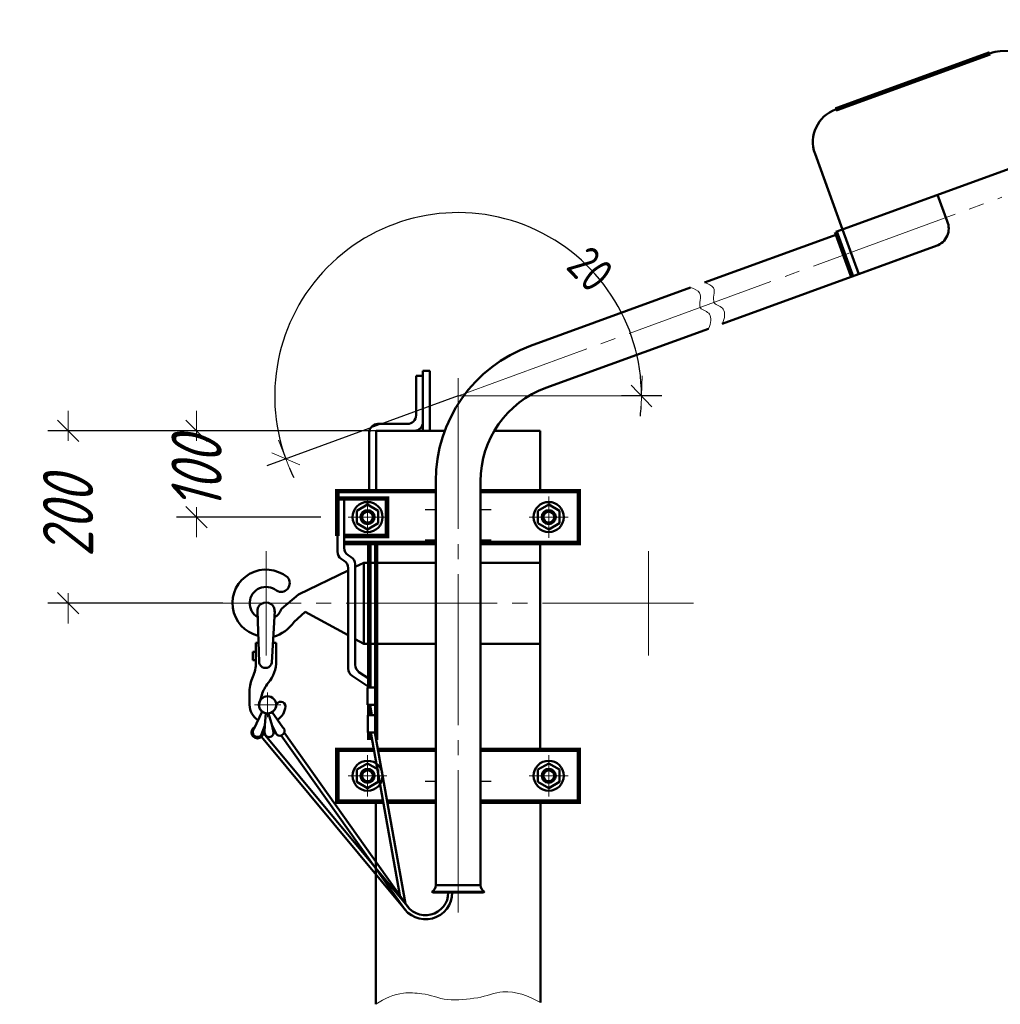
# Model space of a CAD drawing. Header units: millimetres. Extents: x 0 to 420, y 0 to 297.
# Tile 4 of 6: x 249 to 346, y 71 to 169. Entities that reach past the tile are written whole.
import ezdxf

# ---------------------------------------------------------------- set-up
doc = ezdxf.new("R2010")
doc.units = ezdxf.units.MM
for name, pattern in [('K5LT_AXLED', [19.5, 15, -1.5, 1.5, -1.5]), ('K5LT_BASIC', [0]), ('K5LT_THIN', [0]), ('K5LT_THIN_INCLUDED_TO_HATCHING', [0])]:
    doc.linetypes.add(name, pattern=pattern)
doc.layers.add('Системный слой', color=7, linetype='Continuous')
doc.styles.add('KDIMTEXTSTYLE', font='GOST_AU.SHX', dxfattribs={"width": 0.96, "oblique": 15, "height": 5})
doc.dimstyles.new('KDIMSTYLE (0.10)', dxfattribs={"dimtxt": 5, "dimasz": 1, "dimexe": 2, "dimexo": 0, "dimgap": 1, "dimtad": 1, "dimlfac": 10, "dimtxsty": 'KDIMTEXTSTYLE', "dimsah": 1, "dimcen": 0, "dimdle": 1, "dimadec": 0, "dimazin": 0, "dimtfac": 0.667, "dimtmove": 0, "dimatfit": 3, "dimfxl": 1, "dimtvp": 1, "dimtolj": 1, "dimtzin": 0, "dimarcsym": 0})
pattern_1 = [(0, (0, 0), (0, 3), [])]

# ---------------------------------------------------------------- blocks, each defined once
blk = doc.blocks.new('U16')
at = {"layer": 'Системный слой', "color": 7, "linetype": 'K5LT_BASIC', "lineweight": 50}
for p, q in [((289.642, 133.796), (288.956, 133.796)), ((288.956, 133.796), (288.956, 127.839)), ((289.642, 127.839), (289.642, 133.796)), ((288.956, 127.839), (289.642, 127.839))]:
    blk.add_line(p, q, dxfattribs=at)
blk = doc.blocks.new('U17')
at = {"layer": 'Системный слой', "color": 7, "linetype": 'K5LT_BASIC', "lineweight": 50}
for p, q in [((283.617, 114.725), (283.083, 114.725)), ((283.083, 114.725), (283.083, 106.659)), ((283.617, 106.659), (283.617, 114.725)), ((283.083, 106.659), (283.617, 106.659))]:
    blk.add_line(p, q, dxfattribs=at)
blk = doc.blocks.new('U18')
at = {"layer": 'Системный слой', "color": 7, "linetype": 'K5LT_BASIC', "lineweight": 50}
for p, q in [((284.293, 102.323), (283.453, 102.323)), ((283.453, 102.323), (283.453, 100.594)), ((284.293, 100.594), (284.293, 102.323)), ((283.453, 100.594), (284.293, 100.594))]:
    blk.add_line(p, q, dxfattribs=at)
blk = doc.blocks.new('U20')
at = {"layer": 'Системный слой', "color": 7, "linetype": 'K5LT_BASIC', "lineweight": 50}
for p, q in [((284.303, 99.578), (283.463, 99.578)), ((283.463, 99.578), (283.463, 97.849)), ((284.303, 97.849), (284.303, 99.578)), ((283.463, 97.849), (284.303, 97.849))]:
    blk.add_line(p, q, dxfattribs=at)
blk = doc.blocks.new('KDIMARROW_03')
at = {"layer": 'Системный слой', "color": 0, "linetype": 'K5LT_THIN', "lineweight": 18}
for p, q in [((-1.061, -1.061), (1.061, 1.061)), ((0, 0), (-1, 0)), ((0, 0), (2, 0))]:
    blk.add_line(p, q, dxfattribs=at)
blk = doc.blocks.new('U25')
at = {"layer": 'Системный слой', "color": 7, "linetype": 'K5LT_BASIC', "lineweight": 50}
for p, q in [((301.458, 120.496), (300.391, 119.879)), ((302.526, 119.879), (301.458, 120.496)), ((300.391, 119.879), (300.391, 118.647)), ((302.526, 118.647), (302.526, 119.879)), ((300.391, 118.647), (301.458, 118.03)), ((301.458, 118.03), (302.526, 118.647))]:
    blk.add_line(p, q, dxfattribs=at)
at = {"layer": 'Системный слой', "color": 7, "linetype": 'K5LT_AXLED', "lineweight": 18}
for p, q in [((301.458, 121.321), (301.458, 117.205)), ((303.387, 119.263), (299.529, 119.263))]:
    blk.add_line(p, q, dxfattribs=at)
at = {"layer": 'Системный слой', "color": 7, "linetype": 'K5LT_BASIC', "lineweight": 50}
for radius in [1.496, 0.697, 0.54]:
    blk.add_circle((301.458, 119.263), radius, dxfattribs=at)
blk = doc.blocks.new('U26')
at = {"layer": 'Системный слой', "color": 7, "linetype": 'K5LT_BASIC', "lineweight": 50}
for p, q in [((283.453, 120.496), (282.386, 119.879)), ((284.521, 119.879), (283.453, 120.496)), ((282.386, 119.879), (282.386, 118.647)), ((284.521, 118.647), (284.521, 119.879)), ((282.386, 118.647), (283.453, 118.03)), ((283.453, 118.03), (284.521, 118.647))]:
    blk.add_line(p, q, dxfattribs=at)
at = {"layer": 'Системный слой', "color": 7, "linetype": 'K5LT_AXLED', "lineweight": 18}
for p, q in [((283.453, 121.321), (283.453, 117.205)), ((285.382, 119.263), (281.524, 119.263))]:
    blk.add_line(p, q, dxfattribs=at)
at = {"layer": 'Системный слой', "color": 7, "linetype": 'K5LT_BASIC', "lineweight": 50}
for radius in [1.496, 0.697, 0.54]:
    blk.add_circle((283.453, 119.263), radius, dxfattribs=at)
blk = doc.blocks.new('U27')
at = {"layer": 'Системный слой', "color": 7, "linetype": 'K5LT_AXLED', "lineweight": 18}
for p, q in [((283.453, 95.599), (283.453, 91.484)), ((285.382, 93.542), (281.524, 93.542))]:
    blk.add_line(p, q, dxfattribs=at)
at = {"layer": 'Системный слой', "color": 7, "linetype": 'K5LT_BASIC', "lineweight": 50}
for p, q in [((283.453, 94.774), (282.386, 94.158)), ((282.386, 94.158), (282.386, 92.925)), ((284.521, 94.158), (283.453, 94.774)), ((284.521, 92.925), (284.521, 94.158)), ((282.386, 92.925), (283.453, 92.309)), ((283.453, 92.309), (284.521, 92.925))]:
    blk.add_line(p, q, dxfattribs=at)
for radius in [1.496, 0.697, 0.54]:
    blk.add_circle((283.453, 93.542), radius, dxfattribs=at)
blk = doc.blocks.new('U28')
at = {"layer": 'Системный слой', "color": 7, "linetype": 'K5LT_AXLED', "lineweight": 18}
for p, q in [((301.458, 95.599), (301.458, 91.484)), ((303.387, 93.542), (299.529, 93.542))]:
    blk.add_line(p, q, dxfattribs=at)
at = {"layer": 'Системный слой', "color": 7, "linetype": 'K5LT_BASIC', "lineweight": 50}
for p, q in [((301.458, 94.774), (300.391, 94.158)), ((300.391, 94.158), (300.391, 92.925)), ((302.526, 94.158), (301.458, 94.774)), ((302.526, 92.925), (302.526, 94.158)), ((300.391, 92.925), (301.458, 92.309)), ((301.458, 92.309), (302.526, 92.925))]:
    blk.add_line(p, q, dxfattribs=at)
for radius in [1.496, 0.697, 0.54]:
    blk.add_circle((301.458, 93.542), radius, dxfattribs=at)
blk = doc.blocks.new('U29')
at = {"layer": 'Системный слой', "color": 7, "linetype": 'K5LT_AXLED', "lineweight": 18}
for p, q in [((273.51, 101.827), (273.51, 99.361)), ((274.825, 100.594), (272.195, 100.594))]:
    blk.add_line(p, q, dxfattribs=at)
at = {"layer": 'Системный слой', "color": 7, "linetype": 'K5LT_BASIC', "lineweight": 50}
for p, q in [((272.155, 98.169), (272.977, 99.923)), ((275.044, 98.344), (273.964, 99.867)), ((273.237, 98.552), (273.329, 99.756)), ((273.974, 98.494), (273.607, 99.742)), ((272.878, 97.572), (273.237, 98.552)), ((273.215, 97.861), (273.237, 98.552)), ((274.115, 97.861), (273.974, 98.494)), ((274.398, 97.664), (273.974, 98.494))]:
    blk.add_line(p, q, dxfattribs=at)
blk.add_circle((273.51, 100.594), 0.857, dxfattribs=at)
for centre, radius, start, end in [((272.509, 97.861), 0.469, 139.00204, 321.89243), ((274.73, 97.995), 0.469, 225.03971, 47.9301), ((273.665, 97.844), 0.45, 177.80043, 2.19957)]:
    blk.add_arc(centre, radius, start, end, dxfattribs=at)

msp = doc.modelspace()

# ---------------------------------------------------------------- hatches: boundary and pattern name
at = {"layer": 'Системный слой'}
h = msp.add_hatch(dxfattribs=at)
h.set_pattern_fill('Дерево в прод. сечении', style=0, pattern_type=0)
h.set_pattern_definition(pattern_1)
h.paths.add_polyline_path([(290.2266, 116.6934), (290.2266, 121.8376), (289.1766, 121.8376), (289.1766, 116.6934)])
h = msp.add_hatch(dxfattribs=at)
h.set_pattern_fill('Дерево в прод. сечении', style=0, pattern_type=0)
h.set_pattern_definition(pattern_1)
h.paths.add_polyline_path([(294.6849, 116.6934), (294.6849, 121.8376), (295.7349, 121.8376), (295.7349, 116.6934)])
h = msp.add_hatch(dxfattribs=at)
h.set_pattern_fill('Дерево в прод. сечении', style=0, pattern_type=0)
h.set_pattern_definition(pattern_1)
h.paths.add_polyline_path([(290.2266, 90.9721), (290.2266, 96.1164), (289.1766, 96.1164), (289.1766, 90.9721)])
h = msp.add_hatch(dxfattribs=at)
h.set_pattern_fill('Дерево в прод. сечении', style=0, pattern_type=0)
h.set_pattern_definition(pattern_1)
h.paths.add_polyline_path([(294.6849, 90.9721), (294.6849, 96.1164), (295.7349, 96.1164), (295.7349, 90.9721)])

# ---------------------------------------------------------------- linework, layer by layer
at = {"layer": 'Системный слой', "color": 7, "linetype": 'K5LT_BASIC', "lineweight": 50}
for p, q in [((379.3945, 165.5901), (330.007, 147.6146)), ((355.307, 165.9472), (346.3515, 165.573)), ((335.6282, 161.841), (331.2067, 160.2318)), ((330.674, 147.8573), (327.9322, 155.3903)), ((340.1184, 151.2948), (341.0706, 148.6787)), ((330.674, 147.8573), (332.2868, 143.4261)), ((330.095, 147.3729), (316.9377, 142.584)), ((318.7137, 138.4859), (340.0824, 146.2635)), ((340.0824, 146.2635), (331.6198, 143.1834)), ((315.5631, 142.0837), (299.6476, 136.2909)), ((301.1725, 132.1015), (317.3391, 137.9856)), ((288.9557, 133.2908), (288.2698, 133.2908)), ((288.2698, 133.2908), (288.2698, 129.3825)), ((288.9557, 128.6966), (288.9557, 133.2908)), ((287.4124, 128.5251), (284.4785, 128.5251)), ((283.6211, 127.6678), (283.6211, 121.8376)), ((284.3066, 121.8376), (284.3107, 127.8392)), ((291.1071, 127.8392), (284.3107, 127.8392)), ((285.164, 127.8392), (288.0983, 127.8392)), ((288.2698, 127.8392), (288.9557, 127.8392)), ((300.6008, 127.8392), (296.0485, 127.8392)), ((300.6049, 121.8376), (300.6008, 127.8392)), ((290.2266, 82.6556), (290.2266, 122.8363)), ((294.6849, 82.6556), (294.6849, 122.8363)), ((280.4525, 121.4339), (280.4525, 121.4339)), ((280.4525, 121.4339), (280.4525, 115.8239)), ((290.2266, 121.8376), (290.2266, 116.6934)), ((294.6849, 121.8376), (294.6849, 116.6934)), ((281.1384, 116.1934), (281.1384, 121.115)), ((284.2898, 97.2523), (284.3031, 116.6934)), ((300.6224, 96.1164), (300.6084, 116.6934)), ((280.8381, 115.108), (281.1391, 114.9097)), ((281.825, 115.2791), (281.524, 115.4775)), ((282.2106, 114.2978), (283.0834, 114.7248)), ((282.2106, 104.568), (282.2106, 114.5632)), ((283.6172, 114.7248), (290.2266, 114.7248)), ((294.6849, 114.7248), (300.6099, 114.7248)), ((276.5923, 111.5491), (281.5247, 113.9622)), ((281.5247, 114.1937), (281.5247, 104.1985)), ((276.5923, 111.5491), (274.8932, 110.1405)), ((272.503, 109.9248), (272.6689, 104.8392)), ((274.2177, 109.9248), (273.9419, 104.7998)), ((276.1095, 108.8151), (277.2556, 109.8344)), ((281.5247, 107.5081), (277.2556, 109.8344)), ((272.3534, 106.7414), (272.3534, 104.825)), ((272.6068, 106.7414), (272.3534, 106.7414)), ((274.3673, 106.7414), (274.0464, 106.7414)), ((274.3673, 106.7414), (274.3673, 104.9621)), ((283.0834, 106.6587), (282.2106, 107.1343)), ((272.3534, 105.8736), (272.0367, 105.8736)), ((272.0367, 105.8736), (272.0367, 105.0266)), ((283.6172, 106.6587), (290.2266, 106.6587)), ((294.6849, 106.6587), (300.6099, 106.6587)), ((272.0367, 105.0266), (272.3534, 105.0249)), ((283.6172, 103.1793), (282.5962, 103.8521)), ((281.9103, 103.4826), (283.6172, 102.3578)), ((271.72, 101.9461), (271.72, 100.5941)), ((272.9293, 101.5468), (272.6525, 100.5941)), ((283.6956, 100.5941), (283.8763, 99.5777)), ((287.2939, 80.1044), (272.8998, 97.4052)), ((273.1043, 97.7824), (287.5437, 80.4199)), ((287.1861, 80.1953), (274.8697, 97.548)), ((275.1688, 97.8313), (287.5485, 80.3894)), ((286.6488, 81.6571), (283.7694, 97.8489)), ((284.1838, 97.8489), (287.2122, 80.8184)), ((290.2266, 96.1164), (290.2266, 90.9721)), ((294.6849, 96.1164), (294.6849, 90.9721)), ((284.2718, 70.8169), (284.2856, 90.9721)), ((300.6396, 70.9814), (300.626, 90.9721)), ((294.6849, 82.6556), (290.2266, 82.6556)), ((289.9265, 81.935), (289.8408, 82.0165)), ((295.0707, 82.0165), (289.8408, 82.0165)), ((294.985, 81.935), (289.9265, 81.935)), ((294.985, 81.935), (295.0707, 82.0165)), ((286.8246, 80.6684), (286.816, 80.7167))]:
    msp.add_line(p, q, dxfattribs=at)
at = {"layer": 'Системный слой', "color": 7, "linetype": 'K5LT_AXLED', "lineweight": 18}
for p, q in [((291.1476, 130.825), (346.4947, 151.0621)), ((292.4558, 133.0843), (292.4558, 79.9507)), ((273.3599, 115.8822), (273.3599, 105.5084)), ((311.3826, 115.8787), (311.3826, 105.5048)), ((315.8357, 110.6917), (269.0758, 110.6917))]:
    msp.add_line(p, q, dxfattribs=at)
at = {"layer": 'Системный слой', "color": 7, "linetype": 'K5LT_THIN_INCLUDED_TO_HATCHING', "lineweight": 18}
msp.add_line((292.4558, 131.3011), (312.694, 131.3011), dxfattribs=at)
at = {"layer": 'Системный слой', "color": 7, "linetype": 'K5LT_BASIC', "const_width": 0.45}
for points in [[(329.9819, 159.786), (345.3217, 165.3692)], [(331.6198, 143.1834), (330.007, 147.6146)], [(280.4525, 117.3885), (280.4525, 121.8376), (290.2266, 121.8376)], [(294.6849, 121.8376), (304.459, 121.8376), (304.459, 116.6934), (294.6849, 116.6934)], [(281.1384, 117.3885), (285.3824, 117.3885), (285.3824, 121.115), (280.4525, 121.115), (280.4525, 117.3885)], [(290.2266, 116.6934), (281.1384, 116.6934)], [(284.2784, 97.3167), (284.3031, 97.3167), (284.3031, 116.6934), (283.6172, 116.6934), (283.6172, 102.323)], [(283.6172, 100.5941), (283.6172, 99.5777)], [(283.6172, 97.8489), (283.6172, 97.3167), (283.8641, 97.3167)], [(284.9923, 90.9721), (280.4525, 90.9721), (280.4525, 96.1164), (284.0775, 96.1164)], [(284.4918, 96.1164), (290.2266, 96.1164)], [(294.6849, 96.1164), (304.459, 96.1164), (304.459, 90.9721), (294.6849, 90.9721)], [(290.2266, 90.9721), (285.4066, 90.9721)]]:
    msp.add_lwpolyline(points, dxfattribs=at)
at = {"layer": 'Системный слой', "color": 7, "linetype": 'K5LT_BASIC', "lineweight": 50}
for centre, radius, start, end in [((346.4947, 162.1465), 3.4295, 92.392709, 110), ((331.1549, 156.5633), 3.4295, 110, 200), ((339.4141, 147.9467), 1.811, 288.344929, 23.842819), ((304.5447, 122.8363), 14.3182, 110, 180), ((304.5447, 122.8363), 9.8598, 110, 180), ((287.4124, 129.3825), 0.8574, 270, 0), ((284.4785, 127.6678), 0.8574, 90, 180), ((288.0983, 128.6966), 0.8574, 270, 0), ((281.3098, 115.8239), 0.8574, 180, 236.615508), ((281.9957, 116.1934), 0.8574, 180, 236.615508), ((280.6673, 114.1937), 0.8574, 0, 56.615508), ((281.3532, 114.5632), 0.8574, 0, 56.615508), ((273.3574, 110.7057), 3.3348, 50.570202, 256.577844), ((274.8497, 112.6859), 0.8639, 237.656099, 43.584721), ((273.3599, 110.6953), 1.6266, 50.816756, 239.050726), ((273.3603, 109.9248), 0.8574, 353.943597, 186.056403), ((273.3845, 110.6781), 1.6016, 299.925093, 340.38635), ((273.033, 111.0054), 3.7905, 286.0318, 325.439808), ((268.9239, 104.825), 3.4295, 335.182843, 0), ((273.308, 104.9028), 0.6422, 178.055545, 3.070611), ((270.9378, 104.9621), 3.4295, 320.398846, 0), ((282.3821, 104.1985), 0.8574, 180, 236.615508), ((283.068, 104.568), 0.8574, 180, 236.615508), ((275.1495, 101.9461), 3.4295, 155.182843, 180), ((276.2226, 100.5899), 3.4295, 140.398846, 163.798081), ((274.8244, 100.4353), 0.467, 357.847508, 174.940914), ((273.5099, 100.5941), 1.7899, 180, 238.552322), ((273.5099, 100.5941), 0.8574, 180, 354.10777), ((273.5099, 100.5941), 1.7899, 303.735044, 354.345709), ((272.5093, 97.861), 0.6002, 113.619448, 21.871439), ((289.5031, 82.6564), 0.7235, 297.823446, 359.939415), ((295.4085, 82.6564), 0.7235, 180.060585, 242.176554), ((289.2083, 81.935), 2.6675, 210.025277, 0), ((289.2083, 81.935), 2.2679, 207.772139, 0)]:
    msp.add_arc(centre, radius, start, end, dxfattribs=at)
at = {"layer": 'Системный слой', "color": 7, "linetype": 'K5LT_THIN', "lineweight": 18}
for points, knots in [([(317.3391, 137.9856), (317.6157, 138.5843), (317.6486, 139.0681), (317.438, 139.4369), (317.2792, 139.715), (316.7258, 139.7975), (316.5463, 140.0752), (316.3054, 140.448), (316.7178, 141.1934), (316.4601, 141.5447), (316.2768, 141.7944), (315.978, 141.974), (315.5631, 142.0837)], [0, 0, 0, 0, 1, 1, 1, 2, 2, 2, 3, 3, 3, 4, 4, 4, 4]), ([(318.7137, 138.4859), (318.9903, 139.0846), (319.0232, 139.5684), (318.8126, 139.9372), (318.6538, 140.2153), (318.1004, 140.2978), (317.9209, 140.5755), (317.68, 140.9483), (318.0924, 141.6937), (317.8347, 142.045), (317.6514, 142.2947), (317.3526, 142.4743), (316.9377, 142.584)], [0, 0, 0, 0, 1, 1, 1, 2, 2, 2, 3, 3, 3, 4, 4, 4, 4]), ([(300.6396, 70.9814), (299.4067, 71.7324), (298.164, 72.0906), (296.9114, 72.0561), (296.0793, 72.0332), (295.2483, 71.5949), (294.4019, 71.4672), (293.4081, 71.3173), (292.3747, 71.2079), (291.3795, 71.3011), (290.5255, 71.381), (289.7018, 71.7762), (288.8447, 71.8691), (288.2454, 71.9341), (287.6177, 71.997), (287.0288, 71.9225), (286.066, 71.8008), (285.1469, 71.4322), (284.2718, 70.8169)], [0, 0, 0, 0, 1, 1, 1, 2, 2, 2, 3, 3, 3, 4, 4, 4, 5, 5, 5, 6, 6, 6, 6])]:
    msp.add_open_spline(points, degree=3, knots=knots, dxfattribs=at)

# ---------------------------------------------------------------- block references
at = {"layer": 'Системный слой'}
for name in ['U16', 'U26', 'U25', 'U17', 'U29', 'U18', 'U20', 'U27', 'U28']:
    msp.add_blockref(name, (0, 0), dxfattribs=at)

# ---------------------------------------------------------------- dimensions: what is measured, and where the dimension line sits
at = {"layer": 'Системный слой', "color": 7}
msp.add_angular_dim_2l(base=(309.5104, 137.7333), line1=((292.4498, 131.3011), (291.1476, 130.825)), line2=((292.4498, 131.3011), (312.694, 131.3011)), location=(305.6021, 143.9286), text='\\H5.0;\\W0.965;\\Q15;\\H5.0;\\W0.965;\\Q15;\\Q0;\\H3.50;20', dimstyle='KDIMSTYLE (0.10)', override={"dimblk1": 'KDIMARROW_03', "dimblk2": 'KDIMARROW_03', "dimclrt": 7, "dimtolj": 1}, dxfattribs=at).render()
for base, p1, location, text in [((253.6755, 127.8392), (269.0758, 110.6917), (253.6755, 119.2655), '\\H5.0;\\W0.965;\\Q15;\\H5.0;\\W0.965;\\Q15;\\Q15;200'), ((266.451, 127.8392), (278.8085, 119.263), (266.451, 123.5511), '\\H5.0;\\W0.965;\\Q15;\\H5.0;\\W0.965;\\Q15;\\Q15;100')]:
    msp.add_linear_dim(base=base, p1=p1, p2=(284.3107, 127.8392), angle=90, location=location, text=text, dimstyle='KDIMSTYLE (0.10)', override={"dimexo": 0, "dimblk1": 'KDIMARROW_03', "dimblk2": 'KDIMARROW_03', "dimse1": 0, "dimse2": 0, "dimclrt": 7, "dimtolj": 1}, dxfattribs=at).render()

doc.saveas('drawing.dxf')
